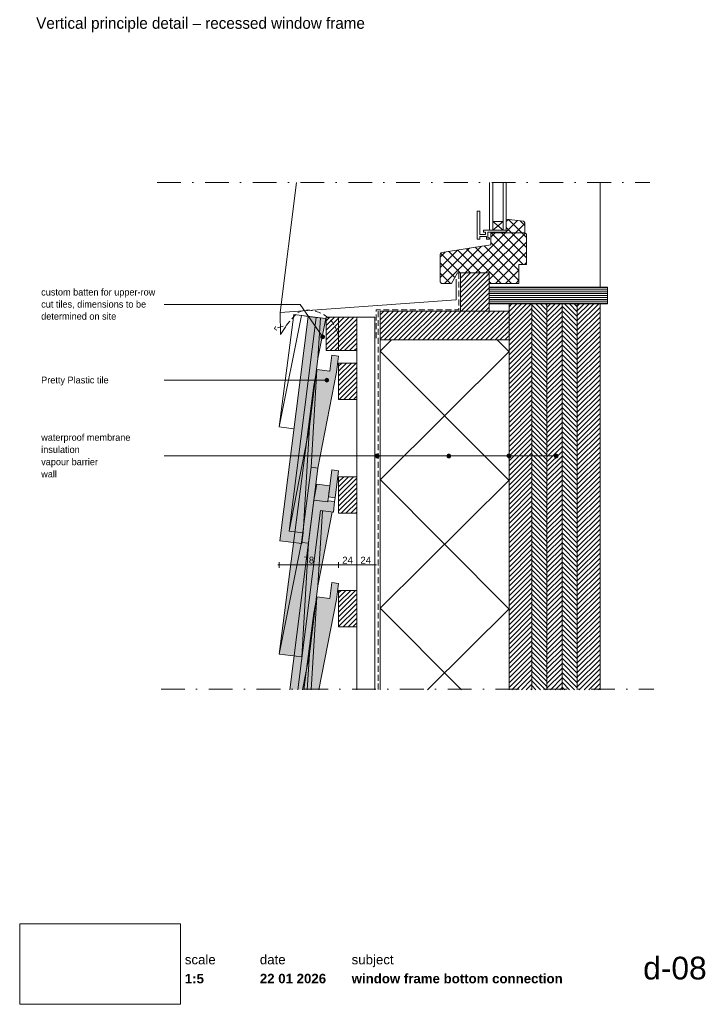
# Paper-space layout 'd-08 window frame bottom connection ' of a CAD drawing. Header units: millimetres. Extents: x 14 to 195, y 11 to 271.
import ezdxf
from ezdxf.xclip import XClip

# ---------------------------------------------------------------- set-up
doc = ezdxf.new("R2010")
doc.units = ezdxf.units.MM
doc.header["$MEASUREMENT"] = 0
doc.header["$XCLIPFRAME"] = 0
for name, pattern in [('B0302', [12.51, 6.26, -3.125, 0, -3.125]), ('B0701', [2.3412, 1.56, -0.7812]), ('Wipeout_Contour', [1000, 0, -1000])]:
    doc.linetypes.add(name, pattern=pattern)
for name, color, linetype in [('#01', 7, 'Continuous'), ('00 tegels', 7, 'Continuous'), ('Dim - 1_50_100', 7, 'Continuous'), ('Info - 1_50_100', 7, 'Continuous'), ('Info - 1_5_10', 7, 'Continuous'), ('Info - Nederlands', 7, 'Continuous')]:
    doc.layers.add(name, color=color, linetype=linetype)
doc.styles.add('GENERATED_STYLE_1', font='HelveticaNeue.ttc')
doc.styles.add('GENERATED_STYLE_2', font='HelveticaNeue.ttc')
doc.styles.add('GENERATED_STYLE_3', font='Helvetica.ttc')
doc.styles.add('GENERATED_STYLE_4', font='txt')
picture_1 = doc.add_image_def('image1.png', size_in_pixel=(317, 159))
pattern_1 = [(45, (-1618.6347, 23.5002), (-1.3435029, 1.3435029), []), (135, (-1618.6347, 23.5002), (1.3435029, 1.3435029), [])]
pattern_2 = [(45, (-1618.63465, 23.5002), (-0.6363961, 0.6363961), [])]
pattern_3 = [(315, (-1618.63465, 23.5002), (0.6363961, 0.6363961), [])]

# ---------------------------------------------------------------- blocks, each defined once
blk = doc.blocks.new('Drawing_1_1', base_point=(-200, 60))
at = {"color": 2, "linetype": 'Continuous', "lineweight": 0}
for s, insert, char_height, attachment_point, style in [('\\A1;{\\pql;\\fHelvetica Neue|b0|i0|c0|p0;\\W1.000000;date}', (77.08, 24.14), 2.5, 1, 'GENERATED_STYLE_1'), ('\\A1;{\\pql;\\fHelvetica Neue|b0|i0|c0|p0;\\W1.000000;subject}', (101.31, 24.14), 2.5, 1, 'GENERATED_STYLE_1'), ('\\A1;{\\pqr;\\fHelvetica Neue|b0|i0|c0|p0;\\W1.000000;d-08}', (195, 23.65), 6, 3, 'GENERATED_STYLE_1'), ('\\A1;{\\pql;\\fHelvetica Neue|b1|i0|c0|p0;\\W1.000000;1:5}', (57.28, 19.12), 2.5, 1, 'GENERATED_STYLE_2'), ('\\A1;{\\pql;\\fHelvetica Neue|b1|i0|c0|p0;\\W1.000000;22 01 2026}', (77.08, 19.14), 2.5, 1, 'GENERATED_STYLE_2'), ('\\A1;{\\pql;\\fHelvetica Neue|b1|i0|c0|p0;\\W1.000000;window frame bottom connection }', (101.31, 19.14), 2.5, 1, 'GENERATED_STYLE_2')]:
    blk.add_mtext(s, dxfattribs=dict(at, insert=insert, char_height=char_height, attachment_point=attachment_point, style=style))
at = {"color": 254, "linetype": 'Wipeout_Contour', "lineweight": 0, "ltscale": 174.062972}
blk.add_wipeout([(13.71, 11.09), (56.11, 11.09), (56.11, 32.35), (13.71, 32.35)], dxfattribs=at)
at = {"color": 2, "linetype": 'Continuous', "lineweight": 0, "insert": (57.28, 24.14), "char_height": 2.5, "attachment_point": 1, "style": 'GENERATED_STYLE_1'}
blk.add_mtext('\\A1;{\\pql;\\fHelvetica Neue|b0|i0|c0|p0;\\W1.000000;scale}', dxfattribs=at)
at = {"color": 9, "lineweight": 0}
image = blk.add_image(picture_1, insert=(13.71, 11.09), size_in_units=(42.4, 21.27), dxfattribs=at)
image.set_boundary_path([(-0.5, -0.5), (316.5, 158.5)])
blk = doc.blocks.new('Drawing_2_1', base_point=(-1618.63, 23.5))
at = {"layer": '#01', "linetype": 'Continuous', "lineweight": 0, "true_color": 0x000000}
for points in [[(93.17, 187.28), (93.2, 187.09), (93.31, 186.93), (93.47, 186.82), (93.67, 186.78), (93.86, 186.82), (94.02, 186.93), (94.13, 187.09), (94.17, 187.28), (94.13, 187.48), (94.02, 187.64), (93.86, 187.75), (93.67, 187.78), (93.47, 187.75), (93.31, 187.64), (93.2, 187.48)], [(94.26, 175.86), (94.29, 175.67), (94.4, 175.51), (94.57, 175.4), (94.76, 175.36), (94.95, 175.4), (95.11, 175.51), (95.22, 175.67), (95.26, 175.86), (95.22, 176.06), (95.11, 176.22), (94.95, 176.33), (94.76, 176.36), (94.57, 176.33), (94.4, 176.22), (94.29, 176.06)], [(107.51, 155.86), (107.55, 155.67), (107.66, 155.51), (107.82, 155.4), (108.01, 155.36), (108.2, 155.4), (108.36, 155.51), (108.47, 155.67), (108.51, 155.86), (108.47, 156.06), (108.36, 156.22), (108.2, 156.33), (108.01, 156.36), (107.82, 156.33), (107.66, 156.22), (107.55, 156.06)], [(126.45, 155.86), (126.48, 155.67), (126.59, 155.51), (126.75, 155.4), (126.95, 155.36), (127.14, 155.4), (127.3, 155.51), (127.41, 155.67), (127.45, 155.86), (127.41, 156.06), (127.3, 156.22), (127.14, 156.33), (126.95, 156.36), (126.75, 156.33), (126.59, 156.22), (126.48, 156.06)], [(142.34, 155.86), (142.38, 155.67), (142.48, 155.51), (142.65, 155.4), (142.84, 155.36), (143.03, 155.4), (143.19, 155.51), (143.3, 155.67), (143.34, 155.86), (143.3, 156.06), (143.19, 156.22), (143.03, 156.33), (142.84, 156.36), (142.65, 156.33), (142.48, 156.22), (142.38, 156.06)], [(154.78, 155.86), (154.82, 155.67), (154.92, 155.51), (155.09, 155.4), (155.28, 155.36), (155.47, 155.4), (155.63, 155.51), (155.74, 155.67), (155.78, 155.86), (155.74, 156.06), (155.63, 156.22), (155.47, 156.33), (155.28, 156.36), (155.09, 156.33), (154.92, 156.22), (154.82, 156.06)]]:
    blk.add_hatch(color=18, dxfattribs=at).paths.add_polyline_path(points)
at = {"layer": '00 tegels', "linetype": 'Continuous', "lineweight": 0, "true_color": 0xe4e7e8}
for points in [[(89.85, 192.71), (82.38, 133.47), (88.14, 132.74), (88.49, 135.55), (84.79, 136.02), (91.9, 192.45)], [(97.84, 151.94), (96.05, 152.16), (95.15, 145.03), (96.94, 144.81)], [(91.3, 144.21), (84.99, 94.14), (87.07, 94.14), (93.04, 141.42), (96.47, 140.99), (96.82, 143.82), (95.03, 144.04), (94.99, 143.74)]]:
    blk.add_hatch(color=254, dxfattribs=at).paths.add_polyline_path(points)
at = {"layer": '00 tegels', "linetype": 'Continuous', "lineweight": 0, "true_color": 0xffffff}
for points in [[(88.49, 135.55), (90.14, 163.56), (92.53, 182.16), (94.46, 192.12), (91.9, 192.45), (84.79, 136.02)], [(88.14, 102.78), (89.88, 132.8), (92.39, 152.64), (97.31, 177.95), (97.85, 182.19), (96.05, 182.42), (95.52, 178.21), (92.13, 178.64), (91.29, 174.42), (82.21, 103.53)], [(88.7, 94.14), (92.68, 94.14), (97.31, 117.95), (97.85, 122.19), (96.05, 122.42), (95.52, 118.21), (92.13, 118.64), (91.29, 114.42)]]:
    blk.add_hatch(color=7, dxfattribs=at).paths.add_polyline_path(points)
at = {"layer": 'Info - 1_50_100', "linetype": 'Continuous', "lineweight": 0, "true_color": 0x000000}
h = blk.add_hatch(dxfattribs=at)
h.set_pattern_fill('310_Naaldhout__01__0001', color=18, style=0, pattern_type=2)
h.set_pattern_definition(pattern_2)
h.paths.add_polyline_path([(137.6, 204.2), (130, 204.2), (130, 194.07), (137.6, 194.07), (137.6, 201.4)])
h = blk.add_hatch(dxfattribs=at)
h.set_pattern_fill('325_Houtachtig_plaatmate_E0', color=18, style=0, pattern_type=2)
h.set_pattern_definition([(0, (275.15334, 198.20074), (0, 0.5), [])])
h.paths.add_polyline_path([(168.84, 196), (168.84, 200.4), (137.6, 200.4), (137.6, 196)])
h = blk.add_hatch(dxfattribs=at)
h.set_pattern_fill('310_Naaldhout__01__0001', color=18, style=0, pattern_type=2)
h.set_pattern_definition(pattern_2)
h.paths.add_polyline_path([(148.84, 196), (142.84, 196), (142.84, 94.14), (148.84, 94.14)])
h = blk.add_hatch(dxfattribs=at)
h.set_pattern_fill('310_Naaldhout__02__0001', color=18, style=0, pattern_type=2)
h.set_pattern_definition(pattern_3)
h.paths.add_polyline_path([(152.84, 196), (148.84, 196), (148.84, 94.14), (152.84, 94.14)])
h = blk.add_hatch(dxfattribs=at)
h.set_pattern_fill('310_Naaldhout__01__0001', color=18, style=0, pattern_type=2)
h.set_pattern_definition(pattern_2)
h.paths.add_polyline_path([(156.84, 196), (152.84, 196), (152.84, 94.14), (156.84, 94.14)])
h = blk.add_hatch(dxfattribs=at)
h.set_pattern_fill('310_Naaldhout__02__0001', color=18, style=0, pattern_type=2)
h.set_pattern_definition(pattern_3)
h.paths.add_polyline_path([(160.84, 196), (156.84, 196), (156.84, 94.14), (160.84, 94.14)])
h = blk.add_hatch(dxfattribs=at)
h.set_pattern_fill('310_Naaldhout__01__0001', color=18, style=0, pattern_type=2)
h.set_pattern_definition(pattern_2)
h.paths.add_polyline_path([(166.84, 196), (160.84, 196), (160.84, 94.14), (166.84, 94.14)])
h = blk.add_hatch(dxfattribs=at)
h.set_pattern_fill('310_Naaldhout__01__0001', color=18, style=0, pattern_type=2)
h.set_pattern_definition(pattern_2)
h.paths.add_polyline_path([(108.84, 194.07), (108.84, 186.47), (142.84, 186.47), (142.84, 194.07)])
h = blk.add_hatch(dxfattribs=at)
h.set_pattern_fill('415_Isolatie_ruit_0001', color=18, style=0, pattern_type=2)
h.set_pattern_definition([(314.848, (108.837, 81.704), (16.9703, 16.8807), []), (224.848, (108.837, 81.704), (-16.9703, 17.0605), [])])
h.paths.add_polyline_path([(142.84, 186.47), (108.84, 186.47), (108.84, 94.14), (142.84, 94.14)])
at = {"layer": 'Info - 1_5_10', "linetype": 'Continuous', "lineweight": 0, "true_color": 0x99a3a6}
h = blk.add_hatch(dxfattribs=at)
h.set_pattern_fill('305_Loofhout__02__0001', color=253, style=0, pattern_type=2)
h.set_pattern_definition(pattern_1)
h.paths.add_polyline_path([(142.12, 214.8), (147.04, 214.8), (147.04, 216.77, 0.246914), (146.61, 217.87), (142.12, 218.34)])
h = blk.add_hatch(dxfattribs=at)
h.set_pattern_fill('305_Loofhout__02__0001', color=253, style=0, pattern_type=2)
h.set_pattern_definition(pattern_1)
h.paths.add_polyline_path([(124.64, 208.95), (124.64, 201.8), (125.04, 201.4), (127.64, 201.4), (129.24, 204.2), (137.6, 204.2), (137.6, 201.4), (145.44, 201.4), (145.44, 206.4), (147.44, 206.4), (147.44, 214.4), (147.04, 214.8), (138.04, 214.8), (138.04, 211.6), (125.12, 209.54, 0.340988)])
h = blk.add_hatch(dxfattribs=at)
h.set_pattern_fill('310_Naaldhout__01__0001', color=253, style=0, pattern_type=2)
h.set_pattern_definition(pattern_2)
h.paths.add_polyline_path([(94.6, 192.49), (94.6, 183.67), (97.84, 183.67), (97.84, 192.49)])
h = blk.add_hatch(dxfattribs=at)
h.set_pattern_fill('310_Naaldhout__01__0001', color=253, style=0, pattern_type=2)
h.set_pattern_definition(pattern_2)
h.paths.add_polyline_path([(97.84, 192.49), (97.84, 183.67), (102.64, 183.67), (102.64, 192.49)])
h = blk.add_hatch(dxfattribs=at)
h.set_pattern_fill('310_Naaldhout__01__0001', color=253, style=0, pattern_type=2)
h.set_pattern_definition(pattern_2)
h.paths.add_polyline_path([(97.84, 180.37), (97.84, 170.77), (102.64, 170.77), (102.64, 180.37)])
at = {"layer": 'Info - 1_5_10', "linetype": 'Continuous', "lineweight": 0, "true_color": 0xe9ebeb}
for points in [[(92.11, 148.38), (91.3, 144.21), (94.99, 143.74), (95.52, 147.95)], [(92.79, 141.45), (87, 94.14), (89.59, 94.14), (90.14, 103.55), (92.41, 121.55), (96.2, 141.02)]]:
    blk.add_hatch(color=254, dxfattribs=at).paths.add_polyline_path(points)
at = {"layer": 'Info - 1_5_10', "linetype": 'Continuous', "lineweight": 0, "true_color": 0x99a3a6}
h = blk.add_hatch(dxfattribs=at)
h.set_pattern_fill('310_Naaldhout__01__0001', color=253, style=0, pattern_type=2)
h.set_pattern_definition(pattern_2)
h.paths.add_polyline_path([(97.84, 150.37), (97.84, 140.77), (102.64, 140.77), (102.64, 150.37)])
h = blk.add_hatch(dxfattribs=at)
h.set_pattern_fill('310_Naaldhout__01__0001', color=253, style=0, pattern_type=2)
h.set_pattern_definition(pattern_2)
h.paths.add_polyline_path([(97.84, 120.37), (97.84, 110.77), (102.64, 110.77), (102.64, 120.37)])
at = {"layer": '#01', "color": 9, "linetype": 'Continuous', "lineweight": 0}
for p, q in [((86.74, 228.02), (82.42, 193.72)), ((166.84, 228.02), (166.84, 200.4)), ((138.52, 217.72), (141.32, 215.46)), ((141.32, 217.72), (138.52, 215.46)), ((94.26, 175.86), (51.8, 175.86)), ((142.34, 155.86), (51.8, 155.86)), ((107.51, 155.86), (51.8, 155.86)), ((154.78, 155.86), (64.24, 155.86)), ((126.45, 155.86), (68.62, 155.86)), ((95.15, 145.03), (95.03, 144.04)), ((96.94, 144.81), (96.82, 143.82))]:
    blk.add_line(p, q, dxfattribs=at)
at = {"layer": '#01', "color": 2, "linetype": 'Continuous', "lineweight": 0}
for p, q in [((128.92, 202.51), (128.92, 197.03)), ((128.92, 197.03), (82.42, 193.72)), ((82.42, 193.72), (82.5, 187.88)), ((82.5, 187.88), (83.95, 190.01))]:
    blk.add_line(p, q, dxfattribs=at)
at = {"layer": '#01', "color": 9, "linetype": 'Continuous', "lineweight": 0, "flags": 128}
blk.add_lwpolyline([(93.38, 187.7), (87.74, 195.86), (51.8, 195.86)], dxfattribs=at)
at = {"layer": '#01', "color": 4, "linetype": 'Continuous', "lineweight": 0, "flags": 128}
blk.add_lwpolyline([(166.84, 94.14), (166.84, 196), (142.84, 196), (142.84, 94.14)], dxfattribs=at)
at = {"layer": '#01', "color": 9, "linetype": 'Continuous', "lineweight": 0, "true_color": 0xbbc1c4, "flags": 128}
for points in [[(86.09, 163.03), (82.21, 163.53), (86.01, 193.19)], [(82.21, 163.53), (88.07, 192.93), (89.85, 192.71), (89.88, 192.7)], [(94.46, 192.12), (86.01, 193.19)]]:
    blk.add_lwpolyline(points, dxfattribs=at)
at = {"layer": '#01', "color": 1, "linetype": 'Continuous', "lineweight": 0}
for centre in [(93.67, 187.28), (94.76, 175.86), (108.01, 155.86), (126.95, 155.86), (142.84, 155.86), (155.28, 155.86)]:
    blk.add_circle(centre, 0.5, dxfattribs=at)
at = {"layer": '00 tegels', "color": 2, "linetype": 'Continuous', "lineweight": 0}
for p, q in [((82.38, 133.47), (89.85, 192.71)), ((91.9, 192.45), (84.79, 136.02)), ((91.9, 192.45), (89.85, 192.71)), ((84.79, 136.02), (88.49, 135.55)), ((88.49, 135.55), (88.14, 132.74)), ((88.14, 132.74), (82.38, 133.47))]:
    blk.add_line(p, q, dxfattribs=at)
at = {"layer": '00 tegels', "color": 9, "linetype": 'Continuous', "lineweight": 0}
for p, q in [((92.01, 192.43), (94.46, 192.12)), ((92.41, 181.56), (93.04, 192.3)), ((94.46, 192.12), (92.41, 181.56)), ((90.14, 163.56), (92.41, 181.56)), ((84.79, 136.02), (90.14, 163.56)), ((90.14, 163.56), (88.49, 135.55)), ((88.49, 135.55), (84.79, 136.02))]:
    blk.add_line(p, q, dxfattribs=at)
at = {"layer": '00 tegels', "color": 253, "linetype": 'Continuous', "lineweight": 0, "true_color": 0x99a3a6}
for p, q in [((95.52, 178.21), (96.05, 182.42)), ((96.05, 182.42), (97.85, 182.19)), ((97.85, 182.19), (97.31, 177.95)), ((90.59, 152.87), (92.13, 178.64)), ((92.13, 178.64), (90.59, 152.87)), ((91.29, 174.42), (92.13, 178.64)), ((92.13, 178.64), (95.52, 178.21)), ((97.31, 177.95), (92.39, 152.64)), ((82.21, 103.53), (91.29, 174.42)), ((88.08, 133.03), (90.59, 152.87)), ((90.59, 152.87), (88.08, 133.03)), ((92.39, 152.64), (89.88, 132.8)), ((92.39, 152.64), (90.59, 152.87)), ((90.59, 152.87), (92.39, 152.64)), ((82.21, 103.53), (88.08, 133.03)), ((88.08, 133.03), (82.21, 103.53)), ((89.88, 132.8), (88.08, 133.03)), ((88.08, 133.03), (89.88, 132.8)), ((89.88, 132.8), (88.14, 102.78)), ((95.52, 118.21), (96.05, 122.42)), ((96.05, 122.42), (97.85, 122.19)), ((97.85, 122.19), (97.31, 117.95)), ((90.66, 94.14), (92.13, 118.64)), ((92.13, 118.64), (90.66, 94.14)), ((91.29, 114.42), (92.13, 118.64)), ((92.13, 118.64), (95.52, 118.21)), ((97.31, 117.95), (92.68, 94.14)), ((88.7, 94.14), (91.29, 114.42)), ((88.14, 102.78), (82.21, 103.53))]:
    blk.add_line(p, q, dxfattribs=at)
at = {"layer": '00 tegels', "color": 2, "linetype": 'Continuous', "lineweight": 0, "flags": 128}
blk.add_lwpolyline([(97.84, 151.94), (96.05, 152.16), (95.15, 145.03), (96.94, 144.81)], close=True, dxfattribs=at)
at = {"layer": '00 tegels', "color": 9, "linetype": 'Continuous', "lineweight": 0, "flags": 128}
for points in [[(95.52, 147.95), (92.11, 148.38), (91.3, 144.21)], [(95.38, 146.82), (95.25, 145.83)], [(96.2, 141.02), (92.41, 121.55), (93.58, 141.35)], [(90.14, 103.55), (92.41, 121.55)], [(89.59, 94.14), (90.14, 103.55), (88.31, 94.14)]]:
    blk.add_lwpolyline(points, dxfattribs=at)
at = {"layer": '00 tegels', "color": 2, "linetype": 'Continuous', "lineweight": 0, "flags": 128}
blk.add_lwpolyline([(84.99, 94.14), (91.3, 144.21), (94.99, 143.74), (95.03, 144.04), (96.82, 143.82), (96.47, 140.99), (93.04, 141.42), (87.07, 94.14)], dxfattribs=at)
at = {"layer": 'Dim - 1_50_100', "color": 1, "linetype": 'Continuous', "lineweight": 0}
for p, q in [((82.21, 126.33), (82.21, 127.83)), ((97.84, 126.33), (97.84, 127.83)), ((102.64, 126.33), (102.64, 127.83)), ((107.44, 126.33), (107.44, 127.83)), ((81.81, 127.08), (82.21, 127.08)), ((82.21, 127.08), (97.84, 127.08)), ((97.84, 127.08), (102.64, 127.08)), ((102.64, 127.08), (107.44, 127.08)), ((107.44, 127.08), (107.84, 127.08))]:
    blk.add_line(p, q, dxfattribs=at)
at = {"layer": 'Info - 1_50_100', "color": 2, "linetype": 'B0701', "lineweight": 0}
blk.add_line((108.32, 194.07), (108.32, 94.14), dxfattribs=at)
at = {"layer": 'Info - 1_50_100', "color": 9, "linetype": 'Continuous', "lineweight": 0}
for q in [(81.25, 190.05), (81.53, 189.09)]:
    blk.add_line((80.91, 189.43), q, dxfattribs=at)
at = {"layer": 'Info - 1_50_100', "color": 2, "linetype": 'B0701', "lineweight": 0, "flags": 128}
blk.add_lwpolyline([(129.6, 204.2), (129.6, 194.47), (107.81, 194.47), (107.81, 186.47)], dxfattribs=at)
at = {"layer": 'Info - 1_50_100', "color": 9, "linetype": 'Continuous', "lineweight": 0, "flags": 128}
for points in [[(137.6, 204.2), (130, 204.2), (130, 194.07), (137.6, 194.07), (137.6, 201.4)], [(168.84, 196), (168.84, 200.4), (137.6, 200.4), (137.6, 196)]]:
    blk.add_lwpolyline(points, close=True, dxfattribs=at)
for points in [[(148.84, 94.14), (148.84, 196), (142.84, 196), (142.84, 94.14)], [(152.84, 94.14), (152.84, 196), (148.84, 196), (148.84, 94.14)], [(156.84, 94.14), (156.84, 196), (152.84, 196), (152.84, 94.14)], [(160.84, 94.14), (160.84, 196), (156.84, 196), (156.84, 94.14)], [(166.84, 94.14), (166.84, 196), (160.84, 196), (160.84, 94.14)], [(107.44, 94.14), (107.44, 192.49), (102.64, 192.49), (102.64, 94.14)]]:
    blk.add_lwpolyline(points, dxfattribs=at)
at = {"layer": 'Info - 1_50_100', "color": 9, "linetype": 'B0701', "lineweight": 0, "flags": 128}
blk.add_lwpolyline([(97.84, 183.73), (97.84, 187.22, 0.414214), (88.62, 194.26), (86.9, 193.63), (84.01, 190.33), (80.91, 189.43)], format="xyb", dxfattribs=at)
at = {"layer": 'Info - 1_50_100', "color": 2, "linetype": 'Continuous', "lineweight": 0, "flags": 128}
blk.add_lwpolyline([(108.84, 194.07), (108.84, 186.47), (142.84, 186.47), (142.84, 194.07)], close=True, dxfattribs=at)
at = {"layer": 'Info - 1_50_100', "color": 1, "linetype": 'Continuous', "lineweight": 0, "flags": 128}
blk.add_lwpolyline([(142.84, 94.14), (142.84, 186.47), (108.84, 186.47), (108.84, 94.14)], dxfattribs=at)
at = {"layer": 'Info - 1_5_10', "color": 9, "linetype": 'Continuous', "lineweight": 0, "flags": 128}
for points in [[(138.52, 228.02), (138.52, 215.46), (137.72, 215.46), (137.72, 228.02)], [(142.12, 228.02), (142.12, 215.46), (141.32, 215.46), (141.32, 228.02)]]:
    blk.add_lwpolyline(points, dxfattribs=at)
for points in [[(137.72, 213.06), (137.72, 213.47), (137.2, 213.47), (137.2, 214.97), (142.12, 214.97), (142.12, 215.46), (136.09, 215.46), (136.09, 214.97), (136.62, 214.97), (136.62, 214.34), (135.1, 214.34), (135.1, 220.44), (134.43, 220.44), (134.43, 213.06), (135.1, 213.06), (135.1, 213.77), (136.86, 213.77), (136.86, 213.06)], [(138.52, 215.46), (141.32, 215.46), (141.32, 217.72), (138.52, 217.72)]]:
    blk.add_lwpolyline(points, close=True, dxfattribs=at)
at = {"layer": 'Info - 1_5_10', "color": 2, "linetype": 'Continuous', "lineweight": 0, "flags": 128}
for points in [[(142.12, 214.8), (147.04, 214.8), (147.04, 216.77, 0.246914), (146.61, 217.87), (142.12, 218.34)], [(124.64, 208.95, -0.340988), (125.12, 209.54), (138.04, 211.6), (138.04, 214.8), (147.04, 214.8), (147.44, 214.4), (147.44, 206.4), (145.44, 206.4), (145.44, 201.4), (137.6, 201.4), (137.6, 204.2), (129.24, 204.2), (127.64, 201.4), (125.04, 201.4), (124.64, 201.8)]]:
    blk.add_lwpolyline(points, format="xyb", close=True, dxfattribs=at)
at = {"layer": 'Info - 1_5_10', "color": 1, "linetype": 'Continuous', "lineweight": 0, "flags": 128}
for points in [[(94.6, 192.49), (97.84, 192.49), (97.84, 183.67), (94.6, 183.67)], [(97.84, 192.49), (102.64, 192.49), (102.64, 183.67), (97.84, 183.67)], [(97.84, 180.37), (102.64, 180.37), (102.64, 170.77), (97.84, 170.77)], [(97.84, 150.37), (102.64, 150.37), (102.64, 140.77), (97.84, 140.77)], [(97.84, 120.37), (102.64, 120.37), (102.64, 110.77), (97.84, 110.77)]]:
    blk.add_lwpolyline(points, close=True, dxfattribs=at)
at = {"layer": 'Dim - 1_50_100', "color": 2, "linetype": 'Continuous', "lineweight": 0, "char_height": 1.8, "width": 2.8266, "attachment_point": 7, "style": 'GENERATED_STYLE_3'}
for s, insert in [('\\A1;{\\pql;\\fHelvetica|b0|i0|c0|p0;\\W1.000000;78}', (88.61, 127.44)), ('\\A1;{\\pql;\\fHelvetica|b0|i0|c0|p0;\\W1.000000;24}', (98.82, 127.44)), ('\\A1;{\\pql;\\fHelvetica|b0|i0|c0|p0;\\W1.000000;24}', (103.62, 127.44))]:
    blk.add_mtext(s, dxfattribs=dict(at, insert=insert))
at = {"layer": 'Info - Nederlands', "color": 2, "linetype": 'Continuous', "lineweight": 0, "insert": (19.38, 195.91), "char_height": 1.8, "width": 30.8877, "attachment_point": 4, "line_spacing_factor": 1.063357, "style": 'GENERATED_STYLE_4'}
blk.add_mtext('\\A1;{\\pql;\\fWork Sans|b0|i0|c0|p0;\\W1.000000;custom batten for upper-row cut tiles, dimensions to be determined on site}', dxfattribs=at)
at = {"layer": 'Info - Nederlands', "color": 2, "linetype": 'Continuous', "lineweight": 0, "insert": (19.38, 175.63), "char_height": 1.8, "attachment_point": 4, "style": 'GENERATED_STYLE_4'}
blk.add_mtext('\\A1;{\\pql;\\fWork Sans|b0|i0|c0|p0;\\W1.000000;Pretty Plastic tile }', dxfattribs=at)
at = {"layer": 'Info - Nederlands', "color": 2, "linetype": 'Continuous', "lineweight": 0, "insert": (19.38, 155.91), "char_height": 1.8, "attachment_point": 4, "line_spacing_factor": 1.07353, "style": 'GENERATED_STYLE_4'}
blk.add_mtext('\\A1;{\\pql;\\fWork Sans|b0|i0|c0|p0;\\W1.000000;waterproof membrane\\P\\pql;\\fWork Sans|b0|i0|c0|p0;\\W1.000000;insulation\\P\\pql;\\fWork Sans|b0|i0|c0|p0;\\W1.000000;vapour barrier\\P\\pql;\\fWork Sans|b0|i0|c0|p0;\\W1.000000;wall}', dxfattribs=at)

psp = doc.layouts.new('d-08 window frame bottom connection ')

# ---------------------------------------------------------------- linework, layer by layer
at = {"layer": '#01', "color": 3, "linetype": 'B0302', "lineweight": 0}
for p, q in [((50, 228.02), (180, 228.02)), ((51.01, 94.3), (181.01, 94.3))]:
    psp.add_line(p, q, dxfattribs=at)

# ---------------------------------------------------------------- block references
at = {"color": 4, "linetype": 'Continuous', "lineweight": 0}
ref = psp.add_blockref('Drawing_2_1', (-1618.63, 23.5), dxfattribs=at)
XClip(ref).set_block_clipping_path([(14.8800625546, 94.1446842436), (197.7543794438, 228.0214961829)])
ref = psp.add_blockref('Drawing_1_1', (-200, 60), dxfattribs=at)
XClip(ref).set_block_clipping_path([(-287.3178906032, -75.7273941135), (502.7286062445, 56.3449743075)])

# ---------------------------------------------------------------- texts
at = {"layer": 'Info - 1_5_10', "color": 2, "linetype": 'Continuous', "lineweight": 0, "insert": (18.06, 267.72), "char_height": 3, "attachment_point": 7, "style": 'GENERATED_STYLE_4'}
psp.add_mtext('\\A1;{\\pql;\\fWork Sans|b0|i0|c0|p0;\\W1.000000;Vertical principle detail – recessed window frame}', dxfattribs=at)

doc.saveas('drawing.dxf')
